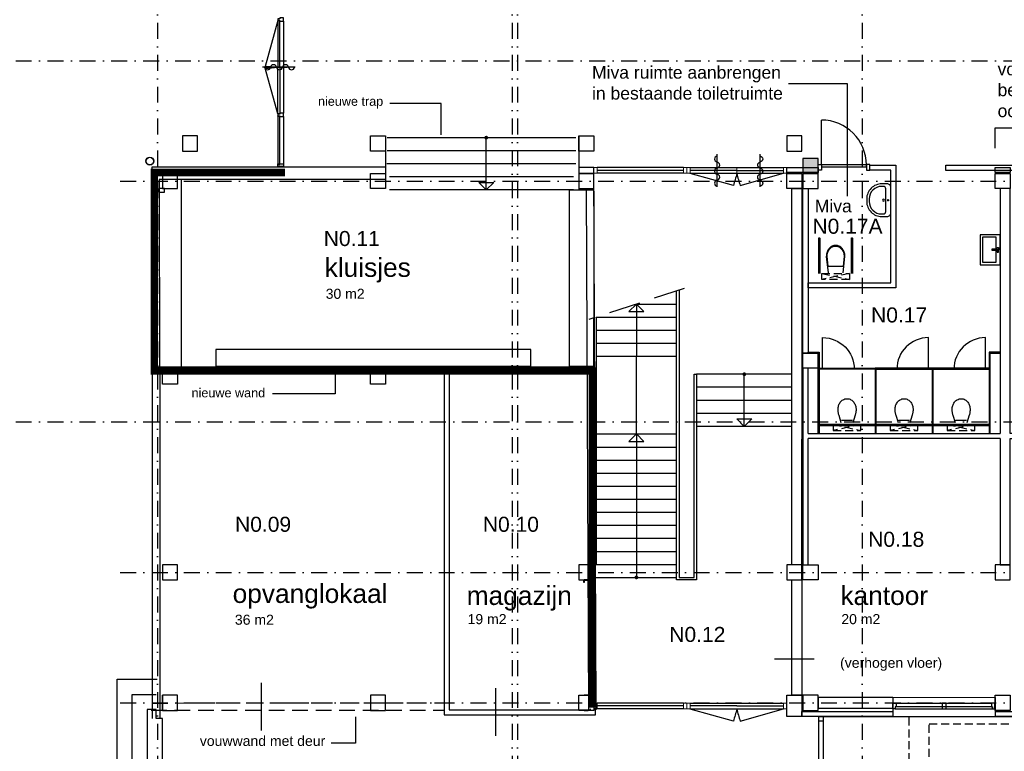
# Model space of a CAD drawing. Header units: millimetres. Extents: x 1137596 to 6076935, y -417599 to 265181.
# Tile 13 of 47: x 1176058 to 1195685, y -320038 to -305454. Entities that reach past the tile are written whole.
import ezdxf
from ezdxf.enums import TextEntityAlignment as Align

# ---------------------------------------------------------------- set-up
doc = ezdxf.new("R2010")
doc.units = ezdxf.units.MM
doc.header["$LTSCALE"] = 50
for name, pattern in [('DASHDOT2', [12.7, 6.35, -3.175, 0, -3.175]), ('DASHED', [18.75, 12.5, -6.25]), ('HIDDEN', [9.375, 6.25, -3.125]), ('HIDDEN2', [4.7625, 3.175, -1.5875])]:
    doc.linetypes.add(name, pattern=pattern)
doc.layers.get('0').update_dxf_attribs({"linetype": 'CONTINUOUS'})
for name, color, linetype in [('AL21----buitenwand', 7, 'CONTINUOUS'), ('AL22----_BINNENWAND', 3, 'CONTINUOUS'), ('AL24----_TRAPPEN', 1, 'CONTINUOUS'), ('AL28----_KONSTRUKTIES', 4, 'CONTINUOUS'), ('AL31---- buitenkozijnen', 1, 'CONTINUOUS'), ('AL31----_BUITENKOZIJN', 2, 'CONTINUOUS'), ('AL32----_BINNENKOZIJN', 7, 'CONTINUOUS'), ('AL32----_BINNENKOZIJN_1', 1, 'CONTINUOUS'), ('AL34----_BALUSTRADES', 1, 'CONTINUOUS'), ('Alg-Dun-Arc', 8, 'CONTINUOUS'), ('bib', 7, 'CONTINUOUS'), ('bib @ 100', 7, 'CONTINUOUS'), ('BiKoz-Draai-Az', 8, 'CONTINUOUS'), ('BiKoz-Hout-Drs', 2, 'CONTINUOUS'), ('BiWand-Bakst-Drs', 3, 'CONTINUOUS'), ('BiWand-Hout-Drs', 3, 'CONTINUOUS'), ('BuKoz-Alum-Drs', 2, 'CONTINUOUS'), ('BuKoz-Hout-Drs', 2, 'CONTINUOUS'), ('Sanitair-Alg-Az', 1, 'CONTINUOUS'), ('stalen kolom', 1, 'CONTINUOUS'), ('Stramien-Alg-Az', 9, 'DASHDOT2'), ('Txt18', 1, 'CONTINUOUS'), ('Txt25', 2, 'CONTINUOUS'), ('TXT25-Oppvl', 2, 'CONTINUOUS'), ('TXT35', 3, 'CONTINUOUS')]:
    doc.layers.add(name, color=color, linetype=linetype)
doc.styles.add('BOS3', font='arial.ttf')
doc.dimstyles.new('BOS3', dxfattribs={"dimtxt": 2.5, "dimasz": 1.25, "dimexe": 1.25, "dimexo": 0, "dimgap": 1.25, "dimtad": 1, "dimdec": 3, "dimdsep": 46, "dimtxsty": 'BOS3', "dimblk": 'SMALL', "dimblk1": 'SMALL', "dimblk2": 'SMALL', "dimsah": 1, "dimcen": 2.5, "dimclrd": 1, "dimclre": 1, "dimclrt": 2, "dimadec": 4, "dimazin": 2, "dimtfac": 0.4, "dimtdec": 0, "dimtix": 1, "dimtmove": 2, "dimatfit": 3, "dimfxl": 1.25, "dimfxlon": 1, "dimtvp": 1, "dimtolj": 1, "dimarcsym": 0})

# ---------------------------------------------------------------- blocks, each defined once
blk = doc.blocks.new('stramienen')
at = {"layer": 'Stramien-Alg-Az'}
for points in [[(731225.4193, -557711.0234), (731225.4193, -629125.5137)], [(738293.5755, -557711.0234), (738293.5755, -629125.5137)], [(738399.443, -557711.0234), (738399.443, -629125.5137)], [(745270.6695, -557711.0234), (745270.6695, -629125.5137)], [(703629.6064, -577517.1403), (776404.4348, -577517.1403)], [(730479.0455, -579918.0172), (776404.4348, -579918.0172)], [(703629.6064, -584717.1403), (776404.4348, -584717.1403)], [(730479.0455, -587717.0956), (776404.4348, -587717.0956)], [(730479.0455, -590317.098), (776404.4351, -590317.098)]]:
    blk.add_lwpolyline(points, dxfattribs=at)
blk = doc.blocks.new('P-K-39-001Y_P04624')
at = {"color": 0, "lineweight": 0}
blk.add_lwpolyline([(-67, 0), (-67, 114), (0, 114), (0, 0)], close=True, dxfattribs=at)
blk = doc.blocks.new('P-K-39-001S_P04624')
at = {"color": 0, "lineweight": 0}
blk.add_lwpolyline([(-67, 0), (-67, -114), (0, -114), (0, 0)], close=True, dxfattribs=at)
blk = doc.blocks.new('P-K-39-001X_P04624')
at = {"color": 0, "lineweight": 0}
blk.add_lwpolyline([(67, 0), (67, -114), (0, -114), (0, 0)], close=True, dxfattribs=at)
blk = doc.blocks.new('P-K-39-001_P04624')
at = {"color": 0, "lineweight": 0}
blk.add_lwpolyline([(67, 0), (67, 114), (0, 114), (0, 0)], close=True, dxfattribs=at)
blk = doc.blocks.new('h651-06-')
at = {"color": 0, "linetype": 'ByBlock'}
blk.add_line((-324, 0), (324, 0), dxfattribs=at)
for centre, start, end in [((-252, -10), 9.4623, 170.5377), ((-132, 10), 189.4623, 350.5377), ((-12, -10), 9.4623, 170.5377), ((108, 10), 189.4623, 350.5377), ((228, -10), 9.4623, 170.5377)]:
    blk.add_arc(centre, 60.8, start, end, dxfattribs=at)
blk = doc.blocks.new('*U108')
at = {"layer": 'BiKoz-Draai-Az'}
blk.add_line((23, 0), (23, 630), dxfattribs=at)
blk.add_arc((23, 0), 630, 90, 180, dxfattribs=at)
at = {"layer": 'Sanitair-Alg-Az'}
blk.add_lwpolyline([(-1021, 0), (95, 0), (95, 20), (-1021, 20)], close=True, dxfattribs=at)
blk = doc.blocks.new('*U235')
at = {"layer": 'Sanitair-Alg-Az', "linetype": 'HIDDEN2'}
for p, q in [((-275, -160), (275, -40)), ((275, -160), (-275, -40))]:
    blk.add_line(p, q, dxfattribs=at)
blk.add_lwpolyline([(275, -160), (275, -40), (-275, -40), (-275, -160)], close=True, dxfattribs=at)
at = {"layer": 'Sanitair-Alg-Az'}
for points in [[(114, -192), (160, -340), (163, -353), (167, -365), (170, -379), (173, -392), (175, -406), (176, -420), (178, -435), (179, -466), (178, -482), (176, -499), (173, -517), (168, -534), (161, -551), (154, -568), (145, -585), (134, -601), (122, -616), (109, -629), (94, -641), (78, -652), (61, -660), (42, -667), (0, -673), (-22, -672), (-42, -668), (-61, -662), (-78, -653), (-94, -643), (-109, -631), (-123, -617), (-134, -602), (-145, -586), (-154, -569), (-162, -552), (-169, -534), (-173, -517), (-177, -500), (-180, -466), (-179, -451), (-179, -436), (-177, -421), (-176, -407), (-173, -393), (-171, -380), (-168, -367), (-164, -354), (-160, -342), (-114, -194)], [(-110, -240), (110, -240)]]:
    blk.add_lwpolyline(points, dxfattribs=at)
blk = doc.blocks.new('wast')
at = {"layer": 'Sanitair-Alg-Az'}
for points in [[(-300, 0), (-300, -400), (300, -400), (300, 0)], [(-250, -77), (-250, -350), (250, -350), (250, -77)], [(0, -60), (-46.5, -60), (-46.5, -35), (0, -35)], [(-15, -64), (15, -64), (15, -157), (-15, -157)], [(0, -60), (46.5, -60), (46.5, -35), (0, -35)]]:
    blk.add_lwpolyline(points, close=True, dxfattribs=at)
blk = doc.blocks.new('kolom_1')
at = {"layer": 'stalen kolom'}
blk.add_lwpolyline([(0, 0), (300, 0), (300, 300), (0, 300)], close=True, dxfattribs=at)
blk = doc.blocks.new('tijdelijk')
at = {"layer": 'Alg-Dun-Arc', "transparency": 33554687}
h = blk.add_hatch(color=256, dxfattribs=at)
h.dxf.hatch_style = 1
h.paths.add_polyline_path([(320, -751), (620, -751), (620, -451), (320, -451)])
at = {"layer": 'AL22----_BINNENWAND'}
for points in [[(0, -730), (0, -630), (620, -630), (620, -730)], [(4450, -630), (4450, -730), (4150, -730), (4150, -630)], [(100, -8550), (100, -1050), (300, -1050), (300, -8550)], [(420, -1050), (420, -4330), (320, -4330), (320, -1050)], [(640, -5769), (1757, -5769), (1757, -5750), (640, -5750)], [(1777, -5769), (2893, -5769), (2893, -5750), (1777, -5750)], [(2913, -5769), (4030, -5769), (4030, -5750), (2913, -5750)], [(300, -11150), (100, -11150), (100, -8850), (300, -8850)]]:
    blk.add_lwpolyline(points, close=True, dxfattribs=at)
for points in [[(0, -730), (0, -750)], [(4250, -6030), (4250, -6030), (4250, -8550), (4450, -8550), (4450, -6030), (7675, -6030), (7675, -11195), (7775, -11195), (7775, -4530), (7775, -4430), (7775, -800), (7675, -800), (7675, -5930), (6675, -5930), (6575, -5930), (5563, -5930), (5463, -5930), (4450, -5930), (4450, -4730), (4450, -4630), (4450, -1050), (4250, -1050), (4250, -5930)], [(420, -4330), (420, -4310), (620, -4310), (640, -4310), (640, -5930), (620, -5930), (620, -4330), (420, -4330)], [(4250, -4330), (4250, -4310), (4050, -4310), (4030, -4310), (4030, -5930), (4050, -5930), (4050, -4330), (4250, -4330)], [(320, -4630), (320, -8550), (420, -8550), (420, -6030), (420, -6030)], [(320, -4689), (320, -4730)], [(420, -4630), (420, -4630)], [(420, -5930), (420, -4630)], [(420, -5930), (4250, -5930)], [(4250, -6030), (420, -6030)]]:
    blk.add_lwpolyline(points, dxfattribs=at)
at = {"layer": 'AL28----_KONSTRUKTIES'}
for points in [[(0, 0), (0, -300), (300, -300), (300, 0)], [(300, -750), (300, -1050), (0, -1050), (0, -750)], [(620, -1050), (620, -750), (320, -750), (320, -1050)], [(4450, -750), (4450, -1050), (4150, -1050), (4150, -750)], [(620, -4330), (620, -4630), (320, -4630), (320, -4330)], [(0, -8550), (0, -8850), (300, -8850), (300, -8550)], [(320, -8850), (320, -8550), (620, -8550), (620, -8850)], [(4150, -8550), (4150, -8850), (4450, -8850), (4450, -8550)]]:
    blk.add_lwpolyline(points, close=True, dxfattribs=at)
at = {"layer": 'BiWand-Bakst-Drs'}
for points in [[(1777, -5930), (1777, -4630), (1757, -4630), (1757, -5930)], [(2913, -5930), (2913, -4630), (2893, -4630), (2893, -5930)]]:
    blk.add_lwpolyline(points, close=True, dxfattribs=at)
at = {"layer": 'bib'}
for name, p in [('kolom_1', (320, -751)), ('*U108', (2798, -4650)), ('*U108', (3935, -4650))]:
    blk.add_blockref(name, p, dxfattribs=at)
for name, p, rotation in [('wast', (4250, -2268), 270), ('*U235', (1198, -5910), 180), ('*U235', (2335, -5910), 180), ('*U235', (3472, -5910), 180)]:
    blk.add_blockref(name, p, dxfattribs=dict(at, rotation=rotation))
at = {"layer": 'bib', "xscale": -1}
blk.add_blockref('*U108', (735, -4650), dxfattribs=at)
blk = doc.blocks.new('_Small')
at = {"color": 0, "linetype": 'ByBlock', "lineweight": -2}
blk.add_circle((0, 0), 0.25, dxfattribs=at)
blk = doc.blocks.new('*U167')
at = {"layer": 'BiKoz-Draai-Az'}
blk.add_line((67, 102), (67, 998), dxfattribs=at)
blk.add_arc((67, 102), 896, 0, 90, dxfattribs=at)
at = {"layer": 'BiKoz-Hout-Drs'}
for points in [[(0, 114), (67, 114), (67, 0), (0, 0)], [(67, 62), (963, 62), (963, 102), (67, 102)], [(1030, 114), (963, 114), (963, 0), (1030, 0)]]:
    blk.add_lwpolyline(points, close=True, dxfattribs=at)
blk = doc.blocks.new('wastafel1')
at = {"layer": 'Sanitair-Alg-Az'}
for p, q in [((-51, 18), (-51, -20)), ((-70, -1), (-32, -1))]:
    blk.add_line(p, q, dxfattribs=at)
for points in [[(-180, 325), (-75, 325, -0.414214), (0, 250), (0, -250, -0.414214), (-75, -325), (-180, -325, -0.414214), (-480, -25), (-480, 25, -0.414214)], [(-180, 275), (-150, 275, -0.414214), (-100, 225), (-100, -225, -0.414214), (-150, -275), (-180, -275, -0.414214), (-430, -25), (-430, 25, -0.414214)]]:
    blk.add_lwpolyline(points, format="xyb", close=True, dxfattribs=at)
blk.add_circle((-144, 0), 18.9, dxfattribs=at)
blk = doc.blocks.new('*U252')
at = {"layer": 'TXT25-Oppvl', "style": 'BOS3'}
blk.add_attdef('OPPERVLAKTE2', (0, -3), '', height=2, dxfattribs=at)
at = {"layer": 'TXT35', "style": 'BOS3'}
for tag, p, height in [('RUIMTENUMMER', (0, 4), 3), ('RUIMTENAAM', (0, 0), 2.5)]:
    blk.add_attdef(tag, p, '', height=height, dxfattribs=at)

msp = doc.modelspace()

# ---------------------------------------------------------------- linework, layer by layer
at = {"color": 3}
for p, q in [((1187550.9597, -319213.7754), (1187501.6884, -308401.5692)), ((1187400.9585, -319213.8684), (1187353.6008, -308821.5698)), ((1184517.1791, -312529.6949), (1184517.1791, -319311.2655)), ((1193462.3524, -318966.5663), (1193462.3524, -319341.577)), ((1195501.6987, -318966.5663), (1195501.6987, -319341.577)), ((1184517.1791, -319311.2655), (1187536.0704, -319311.2655)), ((1187536.0704, -319311.2655), (1187536.0704, -319176.9466))]:
    msp.add_line(p, q, dxfattribs=at)
at = {"color": 1}
for p, q in [((1178698.8916, -312521.1405), (1178698.8916, -319382.4209)), ((1178848.8916, -312521.1405), (1178848.8916, -319382.4209)), ((1191102.4981, -318194.3204), (1191897.0411, -318194.3204)), ((1180870.1373, -318669.4179), (1180870.1373, -319623.103)), ((1185542.6557, -318776.7408), (1185542.6557, -319730.4259))]:
    msp.add_line(p, q, dxfattribs=at)
at = {"color": 1, "linetype": 'HIDDEN'}
for p, q in [((1178698.8916, -319075.1434), (1184517.1791, -319071.4264)), ((1187536.0704, -319069.6659), (1187551.7032, -319069.6563)), ((1178677.2097, -319219.2756), (1184517.1791, -319215.5452))]:
    msp.add_line(p, q, dxfattribs=at)
at = {"color": 3, "lineweight": 0}
msp.add_line((1193462.3524, -319341.577), (1193462.3524, -318966.5663), dxfattribs=at)
at = {"color": 1, "lineweight": 0}
for p, q in [((1193462.3524, -318966.5663), (1195496.5168, -318966.5663)), ((1193462.3524, -319341.5938), (1195496.5168, -319341.6042))]:
    msp.add_line(p, q, dxfattribs=at)
at = {"color": 1, "const_width": 150}
msp.add_lwpolyline([(1181346.9122, -308500.5558), (1178743.2402, -308500.5558), (1178743.2402, -312456.4545), (1187472.7838, -312456.4545), (1187472.7838, -319167.3884)], dxfattribs=at)
at = {"color": 1}
for points in [[(1183351.6898, -308393.659), (1178689.8039, -308393.661), (1178692.1248, -312521.24)], [(1183351.6899, -308636.0213), (1178839.8944, -308636.0231), (1178842.1247, -312521.1495)], [(1179273.7536, -308636.023), (1179273.7537, -312379.4189)], [(1187503.8304, -308870.5833), (1187503.8304, -312365.8322), (1187016.7481, -312365.8322), (1187016.7481, -308845.7579), (1187503.7068, -308843.534)]]:
    msp.add_lwpolyline(points, dxfattribs=at)
at = {"color": 3}
msp.add_lwpolyline([(1187501.6884, -308401.5692), (1187201.6903, -308401.5692), (1187201.6903, -308521.5702), (1187501.6884, -308521.5702)], close=True, dxfattribs=at)
at = {"lineweight": 0}
msp.add_lwpolyline([(1190356.1884, -308515.5692), (1190356.1884, -308401.5692), (1190353.1884, -308401.5692), (1190353.1884, -308515.5692)], close=True, dxfattribs=at)
msp.add_lwpolyline([(1190356.1884, -308515.5692), (1190356.1884, -308401.5692), (1190353.1884, -308401.5692), (1190353.1884, -308515.5692)], close=True, dxfattribs=at)
at = {"color": 1}
msp.add_lwpolyline([(1179966.741, -312357.1097), (1186248.8242, -312357.1097), (1186248.8242, -312024.8048), (1179966.741, -312024.8048)], close=True, dxfattribs=at)
at = {"color": 3}
for points in [[(1178698.8012, -312371.1405), (1187501.6937, -312365.8335)], [(1178698.8916, -312521.1405), (1187501.7841, -312515.8335)], [(1184517.1791, -312529.6949), (1184517.1791, -319311.2655), (1187501.6992, -319311.2655), (1187536.0704, -319311.2655), (1187536.0704, -319188.8279)], [(1184617.1791, -312529.6949), (1184617.1791, -319211.2655), (1187436.0704, -319211.2655), (1187436.0704, -319188.8279)]]:
    msp.add_lwpolyline(points, dxfattribs=at)
at = {"layer": 'AL21----buitenwand', "linetype": 'Continuous', "lineweight": 25}
for points in [[(1178901.6836, -319221.5731), (1178901.6836, -318921.5731)], [(1178901.6992, -319221.576), (1178901.6992, -318921.577)], [(1178901.6855, -319221.5751), (1178901.6855, -319105.2879)]]:
    msp.add_lwpolyline(points, dxfattribs=at)
at = {"layer": 'AL22----_BINNENWAND'}
for points in [[(1194521.6908, -308457.5713), (1194521.6907, -308351.5662), (1197692.6904, -308351.5636), (1197692.6904, -308457.5687), (1194521.6908, -308457.5713)], [(1191651.6994, -318921.5653), (1191651.6994, -319341.577), (1191351.685, -319341.577), (1191351.685, -318921.5653)]]:
    msp.add_lwpolyline(points, close=True, dxfattribs=at)
for points in [[(1193462.3524, -318966.5663), (1191971.6994, -318966.5663), (1191971.6994, -319176.577), (1193462.3524, -319176.577)], [(1193462.3524, -319341.577), (1191651.6994, -319341.577), (1191651.6994, -319241.577), (1193462.3524, -319241.577)], [(1195501.6987, -319241.577), (1199939.136, -319241.577), (1199939.136, -319341.577), (1195501.6987, -319341.577)]]:
    msp.add_lwpolyline(points, dxfattribs=at)
at = {"layer": 'AL24----_TRAPPEN'}
for p, q in [((1183351.6889, -307771.5732), (1183351.6889, -308821.5735)), ((1187201.6894, -307771.5694), (1187201.6894, -308845.7579)), ((1191651.6975, -316321.5668), (1191651.6975, -313816.1272)), ((1178001.7002, -318602.4219), (1178797.7215, -318602.7263))]:
    msp.add_line(p, q, dxfattribs=at)
at = {"layer": 'AL24----_TRAPPEN', "linetype": 'HIDDEN2'}
for points in [[(1194185.6821, -344671.5746), (1194185.8118, -319491.5975), (1194185.8118, -319491.5975), (1221121.7245, -319491.5975), (1221121.7245, -319491.5975), (1221121.7245, -293422.5202), (1221121.7245, -292522.5202), (1178973.6263, -292522.5202)], [(1193785.8118, -341666.5775), (1193785.8118, -341666.5775), (1193785.8126, -319341.5954)]]:
    msp.add_lwpolyline(points, dxfattribs=at)
at = {"layer": 'AL24----_TRAPPEN'}
for points in [[(1187141.4561, -307805.7586), (1183383.199, -307805.7586)], [(1185358.0239, -308845.7579), (1185358.0239, -307805.7586)], [(1187141.4561, -308065.7591), (1183383.199, -308065.7591)], [(1187146.4542, -308325.7593), (1183378.1942, -308325.7593)], [(1187096.4552, -308585.7596), (1183428.1981, -308585.7596)], [(1187096.4552, -308845.7579), (1183428.1981, -308845.7579)], [(1188351.6927, -311121.569), (1188351.6937, -312161.5682)], [(1188351.6927, -311121.569), (1189151.6922, -311121.569)], [(1187551.6933, -311381.5692), (1189151.6922, -311381.5675)], [(1187551.6933, -311641.5697), (1189151.6922, -311641.5677)], [(1187551.6933, -311901.5699), (1189151.6941, -311901.568)], [(1187551.6933, -312161.5702), (1189151.6941, -312161.5682)], [(1188351.6946, -313711.5687), (1188351.6937, -312161.5682)], [(1191451.6967, -312521.5675), (1189551.693, -312521.5675)], [(1190501.695, -313561.5668), (1190501.695, -312521.5675)], [(1191451.6967, -312781.568), (1189551.6932, -312781.568)], [(1191451.6967, -313041.5682), (1189551.6934, -313041.5682)], [(1191451.6967, -313301.5685), (1189551.6936, -313301.5685)], [(1191451.6967, -313561.5668), (1189551.6939, -313561.5668)], [(1187551.6951, -313711.5702), (1189151.6941, -313711.5687)], [(1188351.6946, -313711.5687), (1188351.6974, -316571.5692)], [(1187551.6951, -313971.5687), (1189151.6941, -313971.5687)], [(1187551.6951, -314231.5692), (1189151.696, -314231.5692)], [(1187551.6951, -314491.5692), (1189151.696, -314491.5672)], [(1187551.6961, -314751.5697), (1189151.696, -314751.5677)], [(1187551.6961, -315011.5697), (1189151.696, -315011.5677)], [(1187551.6961, -315271.5702), (1189151.696, -315271.5682)], [(1187551.6961, -315531.5702), (1189151.696, -315531.5682)], [(1187551.697, -315791.5707), (1189151.696, -315791.5687)], [(1187551.697, -316051.5692), (1189151.696, -316051.5692)], [(1187551.697, -316311.5692), (1189151.6978, -316311.5672)], [(1187551.697, -316571.5692), (1189151.6978, -316571.5672)], [(1178001.7044, -329321.577), (1178001.7002, -318602.4219)], [(1178301.7038, -329321.5768), (1178301.7002, -318902.4219), (1178781.6972, -318902.4199)], [(1178901.6836, -319382.4209), (1178781.6995, -319382.4209), (1178781.6845, -319202.4179), (1178601.6875, -319202.4179), (1178601.6875, -329321.5766)], [(1178901.6844, -330269.1029), (1178901.6972, -319382.4209)], [(1192081.6867, -321391.3795), (1192081.6867, -319341.577), (1220950.9973, -319341.577), (1220950.9973, -323572.5764), (1192081.6867, -323572.5764), (1192081.6867, -323327.5677)]]:
    msp.add_lwpolyline(points, dxfattribs=at)
at = {"layer": 'AL24----_TRAPPEN', "const_width": 37.5}
for points in [[(1185339.2739, -307805.7586, 1), (1185376.7739, -307805.7586, 1)], [(1190501.695, -312540.3175, 1), (1190501.695, -312502.8175, 1)], [(1188351.6974, -316552.8182, 1), (1188351.6974, -316590.3182, 1)]]:
    msp.add_lwpolyline(points, format="xyb", close=True, dxfattribs=at)
at = {"layer": 'AL24----_TRAPPEN'}
for points in [[(1185358.0239, -308845.7579), (1185208.0239, -308695.7579), (1185508.0239, -308695.7579)], [(1188351.6937, -311121.5697), (1188201.694, -311271.57), (1188501.694, -311271.5694)], [(1190501.695, -313561.5668), (1190351.695, -313411.5668), (1190651.695, -313411.5668)], [(1188351.6937, -313711.5694), (1188201.694, -313861.5697), (1188501.694, -313861.5692)]]:
    msp.add_lwpolyline(points, close=True, dxfattribs=at)
at = {"layer": 'AL24----_TRAPPEN', "linetype": 'DASHED'}
msp.add_lwpolyline([(1189301.692, -310811.5682), (1187401.6925, -311431.5699)], dxfattribs=at)
at = {"layer": 'AL28----_KONSTRUKTIES'}
for points in [[(1179301.6816, -307771.5733), (1179301.6816, -308071.5746), (1179601.6894, -308071.5746), (1179601.6894, -307771.5733)], [(1183351.6889, -307771.5732), (1183351.6889, -308071.5727), (1183051.6904, -308071.5727), (1183051.6904, -307771.5732)], [(1187501.6889, -307771.5694), (1187501.6889, -308071.569), (1187201.6894, -308071.569), (1187201.6894, -307771.5694)], [(1187501.6889, -307771.5694), (1187501.6889, -308071.569), (1187201.6894, -308071.569), (1187201.6894, -307771.5694)], [(1191351.6867, -307771.5676), (1191351.6867, -308071.5671), (1191651.6882, -308071.5671), (1191651.6882, -307771.5676)], [(1179201.6904, -308821.5754), (1179201.6904, -308521.5759), (1178901.6904, -308521.5759), (1178901.6904, -308821.5754)], [(1183351.6899, -308521.5721), (1183351.6899, -308821.5735), (1183051.6904, -308821.5735), (1183051.6904, -308521.5721)], [(1187501.6899, -308821.5698), (1187501.6899, -308521.5702), (1187201.6903, -308521.5702), (1187201.6903, -308821.5698)], [(1179201.6972, -312421.576), (1179201.6972, -312721.5736), (1178901.6836, -312721.5736), (1178901.6836, -312421.576)], [(1183351.6938, -312421.5721), (1183351.6938, -312721.5716), (1183051.6938, -312721.5716), (1183051.6938, -312421.5721)], [(1178901.6972, -316321.576), (1178901.6972, -316621.576), (1179201.6972, -316621.576), (1179201.6972, -316321.576)], [(1187201.6975, -316321.5706), (1187201.6975, -316621.5702), (1187501.6973, -316621.5702), (1187501.6973, -316321.5706)], [(1178901.6836, -318921.5731), (1178901.6836, -319221.5731), (1179201.6826, -319221.5731), (1179201.6826, -318921.5731)], [(1183051.6987, -318921.5731), (1183051.6987, -319221.577), (1183351.6855, -319221.577), (1183351.6855, -318921.5731)], [(1187501.6992, -318921.5692), (1187501.6992, -319221.5692), (1187201.6988, -319221.5692), (1187201.6988, -318921.5692)], [(1187391.6988, -318917.5692), (1187391.6988, -318921.5692), (1187311.6992, -318921.5692), (1187311.6992, -318917.5692)], [(1191671.698, -318921.5653), (1191671.698, -319221.5653), (1191971.6848, -319221.5653), (1191971.6848, -318921.5653)], [(1195801.6982, -318921.5614), (1195801.6982, -319221.5653), (1195501.6987, -319221.5653), (1195501.6987, -318921.5614)], [(1187391.6988, -319221.5692), (1187391.6988, -319225.577), (1187311.6845, -319225.577), (1187311.6845, -319221.5692)]]:
    msp.add_lwpolyline(points, close=True, dxfattribs=at)
msp.add_lwpolyline([(1187301.6309, -316625.5702), (1187401.6311, -316625.5702), (1187401.6301, -316675.5697), (1187398.5957, -316675.5697), (1187397.0733, -316675.3319), (1187395.7017, -316674.6468), (1187394.5978, -316673.5716), (1187393.8759, -316672.2191), (1187393.5979, -316670.7069), (1187392.6897, -316637.4066), (1187392.4509, -316635.8871), (1187391.8321, -316634.4759), (1187390.8742, -316633.2684), (1187389.6487, -316632.35), (1187388.2208, -316631.7684), (1187386.6919, -316631.5697), (1187316.57, -316631.5687), (1187315.0401, -316631.7665), (1187313.6207, -316632.3431), (1187312.3867, -316633.2674), (1187311.428, -316634.474), (1187310.8092, -316635.8861), (1187310.5713, -316637.4056), (1187309.6632, -316670.7049), (1187309.3851, -316672.2181), (1187308.6632, -316673.5712), (1187307.5593, -316674.6459), (1187306.1877, -316675.3309), (1187304.6653, -316675.5687), (1187301.6309, -316675.5687), (1187301.6309, -316625.5692)], dxfattribs=at)
for radius in [79.5, 75.5]:
    msp.add_circle((1178652.1836, -308272.0732), radius, dxfattribs=at)
at = {"layer": 'AL31---- buitenkozijnen', "linetype": 'Continuous', "lineweight": 35}
for points in [[(1187311.6973, -316621.5702), (1187311.6973, -316625.5702)], [(1187391.6969, -316621.5702), (1187311.6973, -316621.5702)], [(1187311.6973, -316625.5702), (1187391.6969, -316625.5702)], [(1187314.1026, -316625.5682), (1187318.1014, -316621.5702)], [(1187342.3864, -316625.5702), (1187346.3852, -316621.5702)], [(1187370.6702, -316625.5702), (1187374.669, -316621.5702)], [(1187391.6969, -316625.5702), (1187391.6969, -316621.5702)]]:
    msp.add_lwpolyline(points, dxfattribs=at)
at = {"layer": 'AL31----_BUITENKOZIJN'}
for points in [[(1193462.3446, -319191.1357), (1193462.3524, -319077.1347), (1193529.3478, -319077.1347), (1193529.3478, -319151.1357), (1193512.3456, -319151.1357), (1193512.345, -319191.1357), (1193462.3524, -319191.1357)], [(1193529.3564, -319077.1337), (1195436.9367, -319077.1337)], [(1195496.5246, -319191.1357), (1195496.5168, -319077.1347), (1195429.5214, -319077.1347), (1195429.5214, -319151.1357), (1195446.5236, -319151.1357), (1195446.5242, -319191.1357), (1195496.5168, -319191.1357)]]:
    msp.add_lwpolyline(points, dxfattribs=at)
for points in [[(1194528.0919, -319077.1337), (1194448.0916, -319077.1337), (1194448.0916, -319191.1364), (1194528.0919, -319191.1364)], [(1193512.3534, -319151.1357), (1193512.3534, -319191.1337), (1195446.5236, -319191.139), (1195446.5236, -319151.1379)]]:
    msp.add_lwpolyline(points, close=True, dxfattribs=at)
at = {"layer": 'AL32----_BINNENKOZIJN'}
for points in [[(1181315.6543, -305484.566), (1181315.6543, -305417.566), (1181244.6552, -305417.566), (1181244.6552, -305434.565), (1181201.6552, -305434.5816), (1181201.6552, -305467.567), (1181244.6552, -305467.567), (1181244.6552, -305484.566), (1181315.6543, -305484.566)], [(1181315.6552, -305484.5653), (1181315.6552, -307318.5611)], [(1181315.6552, -307318.5611), (1181244.6552, -307318.5611), (1181244.6552, -307335.5602), (1181201.6552, -307335.5602), (1181201.6552, -307368.5592), (1181244.6552, -307368.5592), (1181244.6552, -307385.5602), (1181315.6552, -307385.5602), (1181315.6552, -307318.5611)], [(1181201.654, -307395.3737), (1181201.654, -308325.4885)], [(1181243.0285, -308341.5744), (1181243.0285, -307373.6046)], [(1181315.6527, -307385.5754), (1181315.654, -308325.4885)], [(1181244.6555, -308324.5753), (1181315.654, -308324.5753), (1181315.654, -308381.5754), (1181215.6547, -308381.5754), (1181215.6547, -308391.5748), (1181201.6538, -308391.5748), (1181201.6538, -308341.5742), (1181244.6528, -308341.5742), (1181244.6555, -308324.5753)], [(1189290.6884, -308401.5692), (1187568.6884, -308401.5692)], [(1189290.6884, -308401.5692), (1187568.6884, -308401.5692)], [(1189290.6884, -308458.5692), (1187568.6884, -308458.5692)], [(1189290.6884, -308458.5692), (1187568.6884, -308458.5692)], [(1189290.6884, -308515.5692), (1187568.6884, -308515.5692)], [(1189290.6884, -308515.5692), (1187568.6884, -308515.5692)], [(1189424.6884, -308401.5692), (1190353.1884, -308401.5692)], [(1189424.6884, -308401.5692), (1190353.1884, -308401.5692)], [(1190353.1884, -308458.5692), (1189424.6884, -308458.5692)], [(1190353.1884, -308458.5692), (1189424.6884, -308458.5692)], [(1189424.6884, -308515.5692), (1190353.1884, -308515.5692)], [(1189424.6884, -308515.5692), (1190353.1884, -308515.5692)], [(1190356.1884, -308401.5692), (1191284.6884, -308401.5692)], [(1190356.1884, -308401.5692), (1191284.6884, -308401.5692)], [(1190356.1884, -308458.5692), (1191284.6884, -308458.5692)], [(1190356.1884, -308458.5692), (1191284.6884, -308458.5692)], [(1190356.1884, -308515.5692), (1191284.6884, -308515.5692)], [(1190356.1884, -308515.5692), (1191284.6884, -308515.5692)], [(1189290.6884, -319074.8279), (1187568.6884, -319074.8279)], [(1189290.6884, -319074.8279), (1187568.6884, -319074.8279)], [(1189424.6884, -319074.8279), (1190353.1884, -319074.8279)], [(1189424.6884, -319074.8279), (1190353.1884, -319074.8279)], [(1190356.1884, -319074.8279), (1191284.6884, -319074.8279)], [(1190356.1884, -319074.8279), (1191284.6884, -319074.8279)], [(1189290.6884, -319131.8279), (1187568.6884, -319131.8279)], [(1189290.6884, -319131.8279), (1187568.6884, -319131.8279)], [(1189290.6884, -319188.8279), (1187568.6884, -319188.8279)], [(1189290.6884, -319188.8279), (1187568.6884, -319188.8279)], [(1190353.1884, -319131.8279), (1189424.6884, -319131.8279)], [(1190353.1884, -319131.8279), (1189424.6884, -319131.8279)], [(1189424.6884, -319188.8279), (1190353.1884, -319188.8279)], [(1189424.6884, -319188.8279), (1190353.1884, -319188.8279)], [(1190356.1884, -319131.8279), (1191284.6884, -319131.8279)], [(1190356.1884, -319131.8279), (1191284.6884, -319131.8279)], [(1190356.1884, -319188.8279), (1191284.6884, -319188.8279)], [(1190356.1884, -319188.8279), (1191284.6884, -319188.8279)]]:
    msp.add_lwpolyline(points, dxfattribs=at)
for points in [[(1181204.6311, -306401.518), (1181244.656, -306401.606), (1181244.6567, -305472.566), (1181204.7129, -305472.566)], [(1181204.6297, -306401.5811), (1181244.6546, -306401.6691), (1181244.6552, -307330.5602), (1181204.6533, -307330.5602)], [(1181201.6552, -307368.5592), (1181241.5297, -307368.5592), (1181241.5297, -307385.5602), (1181201.6552, -307385.5602)], [(1181201.654, -308324.5754), (1181241.5285, -308324.5754), (1181241.5285, -308341.5742), (1181201.654, -308341.5742)], [(1178831.6787, -308821.5737), (1178831.6787, -308888.5768), (1178945.6875, -308888.5768), (1178945.6875, -308821.5737)]]:
    msp.add_lwpolyline(points, close=True, dxfattribs=at)
at = {"layer": 'AL32----_BINNENKOZIJN_1'}
for points in [[(1181204.6533, -305472.9529), (1180948.7143, -306385.5582, -0.0306357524), (1181203.1372, -306401.1617, -0.0306357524)], [(1181204.6533, -307330.1655), (1180948.7143, -306417.5602, 0.0306357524), (1181203.1372, -306401.9566, 0.0306357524)], [(1190352.4789, -308521.2351, -0.0235017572), (1190283.9038, -308760.6254), (1189424.6884, -308521.2355)], [(1190352.4789, -308521.2351, -0.0235017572), (1190283.9038, -308760.6254), (1189424.6884, -308521.2355)], [(1190352.6059, -308521.2355, 0.0235017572), (1190419.6601, -308761.0563), (1191284.6884, -308515.5692)], [(1190352.6059, -308521.2355, 0.0235017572), (1190419.6601, -308761.0563), (1191284.6884, -308515.5692)], [(1190352.4789, -319194.4939, -0.0235017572), (1190283.9038, -319433.8842), (1189424.6884, -319194.4943)], [(1190352.4789, -319194.4939, -0.0235017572), (1190283.9038, -319433.8842), (1189424.6884, -319194.4943)], [(1190352.6059, -319194.4943, 0.0235017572), (1190419.6601, -319434.315), (1191284.6884, -319188.8279)], [(1190352.6059, -319194.4943, 0.0235017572), (1190419.6601, -319434.315), (1191284.6884, -319188.8279)]]:
    msp.add_lwpolyline(points, format="xyb", dxfattribs=at)
msp.add_lwpolyline([(1180987.6547, -306401.5592), (1181387.6547, -306401.5592)], dxfattribs=at)
at = {"layer": 'AL34----_BALUSTRADES'}
for points in [[(1189201.6928, -310844.1996), (1189201.6965, -316571.5672), (1189501.698, -316571.5672), (1189501.6942, -312521.5677), (1189551.693, -312521.5677), (1189551.6966, -316621.5682), (1189151.6978, -316621.5682), (1189151.6922, -310861.5687)], [(1187551.6933, -311381.5692), (1187551.6967, -316321.5706), (1187501.6973, -316321.5707), (1187501.6927, -311398.9382)]]:
    msp.add_lwpolyline(points, dxfattribs=at)
at = {"layer": 'BiWand-Hout-Drs'}
msp.add_lwpolyline([(1191771.6908, -310701.5667), (1193421.6908, -310701.5667), (1193421.6908, -308451.5667), (1193001.6901, -308451.5667), (1193001.6901, -308351.5667), (1193521.6908, -308351.5667), (1193521.6908, -310801.5667), (1191771.6908, -310801.5678), (1191771.6908, -310701.5667)], dxfattribs=at)
at = {"layer": 'BuKoz-Alum-Drs', "color": 2}
msp.add_lwpolyline([(1191981.6867, -319431.3795), (1192081.6867, -319431.3795), (1192081.6867, -319351.3795), (1191981.6867, -319351.3795)], close=True, dxfattribs=at)
at = {"layer": 'BuKoz-Alum-Drs'}
msp.add_lwpolyline([(1191981.6867, -321391.3795), (1192081.6867, -321391.3795), (1192081.6867, -319351.3795), (1191981.6867, -319351.3795)], close=True, dxfattribs=at)
at = {"layer": 'Sanitair-Alg-Az', "linetype": 'HIDDEN2'}
for p, q in [((1192046.6908, -310511.5667), (1192596.6908, -310631.5667)), ((1192596.6908, -310511.5667), (1192046.6908, -310631.5667))]:
    msp.add_line(p, q, dxfattribs=at)
at = {"layer": 'Sanitair-Alg-Az'}
for points in [[(1191986.6908, -310511.5667), (1191986.6908, -309811.5667, -1), (1192006.6908, -309811.5667), (1192006.6908, -310511.5667)], [(1192636.6908, -310511.5667), (1192636.6908, -309811.5667, -1), (1192656.6908, -309811.5667), (1192656.6908, -310511.5667)], [(1192471.6908, -310501.5667), (1192506.6908, -310171.5667, 0.0839901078), (1192492.1701, -310085.7336, 0.0912567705), (1192452.5055, -310016.0032, 0.1038486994), (1192390.822, -309967.6692, 0.1149251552), (1192321.6908, -309951.5667, 0.1149251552), (1192252.5596, -309967.6692, 0.1038486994), (1192190.876, -310016.0032, 0.0912567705), (1192151.2115, -310085.7336, 0.0839901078), (1192136.6908, -310171.5667), (1192171.6908, -310501.5667)]]:
    msp.add_lwpolyline(points, format="xyb", dxfattribs=at)
msp.add_lwpolyline([(1192151.6071, -310169.9847, -0.0812470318), (1192165.3768, -310090.6676, -0.0912567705), (1192202.3565, -310025.6572, -0.1038486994), (1192259.1878, -309981.1253, -0.1149251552), (1192321.6908, -309966.5667, -0.1149251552), (1192384.1938, -309981.1253, -0.1038486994), (1192441.0251, -310025.6572, -0.0912567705), (1192478.0048, -310090.6676, -0.0812470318), (1192491.7744, -310169.9847), (1192470.3945, -310371.5667), (1192172.987, -310371.5667)], format="xyb", close=True, dxfattribs=at)
at = {"layer": 'Sanitair-Alg-Az', "linetype": 'HIDDEN2'}
msp.add_lwpolyline([(1192596.6908, -310511.5667), (1192596.6908, -310631.5667), (1192046.6908, -310631.5667), (1192046.6908, -310511.5667)], close=True, dxfattribs=at)
at = {"layer": 'Txt25'}
msp.add_lwpolyline([(1195501.6762, -308017.5345), (1195501.6762, -307607.4851), (1199951.6859, -307607.4851), (1199951.6859, -308014.3702)], dxfattribs=at)

# ---------------------------------------------------------------- block references
msp.add_blockref('stramienen', (447580.4278, 271245.5598))
at = {"xscale": -1, "rotation": 180}
msp.add_blockref('wastafel1', (1193421.6908, -309051.5667), dxfattribs=at)
at = {"layer": 'AL32----_BINNENKOZIJN'}
for p, rotation in [((1181223.3668, -306401.5592), 180), ((1189960.148, -308458.5692), 90), ((1189960.148, -308458.5692), 90)]:
    msp.add_blockref('h651-06-', p, dxfattribs=dict(at, rotation=rotation))
at = {"layer": 'AL32----_BINNENKOZIJN', "xscale": -1, "rotation": 270}
msp.add_blockref('h651-06-', (1190820.4384, -308458.5692), dxfattribs=at)
msp.add_blockref('h651-06-', (1190820.4384, -308458.5692), dxfattribs=at)
at = {"layer": 'AL32----_BINNENKOZIJN'}
for name, p in [('P-K-39-001X_P04624', (1187501.6884, -308401.5692)), ('P-K-39-001S_P04624', (1189357.6884, -308401.5692)), ('P-K-39-001S_P04624', (1189357.6884, -308401.5692)), ('P-K-39-001_P04624', (1189357.6884, -308515.5692)), ('P-K-39-001_P04624', (1189357.6884, -308515.5692)), ('P-K-39-001Y_P04624', (1191351.6884, -308515.5692)), ('P-K-39-001X_P04624', (1187501.6884, -319074.8279)), ('P-K-39-001S_P04624', (1189357.6884, -319074.8279)), ('P-K-39-001S_P04624', (1189357.6884, -319074.8279)), ('P-K-39-001_P04624', (1189357.6884, -319188.8279)), ('P-K-39-001_P04624', (1189357.6884, -319188.8279)), ('P-K-39-001Y_P04624', (1191351.6884, -319188.8279))]:
    msp.add_blockref(name, p, dxfattribs=at)
at = {"layer": 'bib'}
msp.add_blockref('*U167', (1191971.6901, -308451.5672), dxfattribs=at)
at = {"layer": 'bib @ 100'}
ref = msp.add_blockref('*U252', (1191860.3986, -310120.6855), dxfattribs=dict(at, xscale=100, yscale=100, zscale=100))
ref.add_attrib('RUIMTENUMMER', 'N0.17A', (1191860.3986, -309720.6855), dxfattribs={"layer": 'TXT35', "height": 300, "style": 'BOS3'})
ref = msp.add_blockref('*U252', (1182118.9256, -310365.7027), dxfattribs=dict(at, xscale=100, yscale=100, zscale=100))
ref.add_attrib('RUIMTENUMMER', 'N0.11', (1182118.9256, -309965.7027), dxfattribs={"layer": 'TXT35', "height": 300, "style": 'BOS3'})
ref = msp.add_blockref('*U252', (1193028.8781, -311889.5269), dxfattribs=dict(at, xscale=100, yscale=100, zscale=100))
ref.add_attrib('RUIMTENUMMER', 'N0.17', (1193028.8781, -311489.5269), dxfattribs={"layer": 'TXT35', "height": 300, "style": 'BOS3'})
ref = msp.add_blockref('*U252', (1180350.5742, -316062.1485), dxfattribs=dict(at, xscale=100, yscale=100, zscale=100))
ref.add_attrib('RUIMTENUMMER', 'N0.09', (1180350.5742, -315662.1485), dxfattribs={"layer": 'TXT35', "height": 300, "style": 'BOS3'})
ref = msp.add_blockref('*U252', (1185290.0425, -316062.1485), dxfattribs=dict(at, xscale=100, yscale=100, zscale=100))
ref.add_attrib('RUIMTENUMMER', 'N0.10', (1185290.0425, -315662.1485), dxfattribs={"layer": 'TXT35', "height": 300, "style": 'BOS3'})
ref = msp.add_blockref('*U252', (1192970.7215, -316360.9639), dxfattribs=dict(at, xscale=100, yscale=100, zscale=100))
ref.add_attrib('RUIMTENUMMER', 'N0.18', (1192970.7215, -315960.9639), dxfattribs={"layer": 'TXT35', "height": 300, "style": 'BOS3'})
ref = msp.add_blockref('*U252', (1189006.8255, -318257.5965), dxfattribs=dict(at, xscale=100, yscale=100, zscale=100))
ref.add_attrib('RUIMTENUMMER', 'N0.12', (1189006.8255, -317857.5965), dxfattribs={"layer": 'TXT35', "height": 300, "style": 'BOS3'})
at = {"layer": 'BiWand-Bakst-Drs'}
msp.add_blockref('tijdelijk', (1191351.6867, -307771.5676), dxfattribs=at)

# ---------------------------------------------------------------- texts
at = {"style": 'BOS3'}
for s, p in [('kluisjes', (1182136.7074, -310579.7005)), ('opvanglokaal', (1180302.5122, -317080.1829)), ('magazijn', (1184968.5141, -317120.3871)), ('kantoor', (1192418.1738, -317120.3871))]:
    msp.add_text(s, height=375, dxfattribs=at).set_placement(p)
at = {"color": 1, "style": 'BOS3'}
for s, p in [('30 m2', (1182545.8125, -311017.4224)), ('36 m2', (1180736.5107, -317514.5393)), ('19 m2', (1185374.5324, -317502.633)), ('20 m2', (1192824.1921, -317502.633)), ('(verhogen vloer)', (1193428.0673, -318372.9115)), ('vouwwand met deur', (1180898.7408, -319930.136))]:
    msp.add_text(s, height=200, dxfattribs=at).set_placement(p, align=Align.CENTER)
at = {"layer": 'Txt18', "char_height": 180, "attachment_point": 1, "style": 'BOS3'}
for s, insert in [('nieuwe trap', (1182004.1918, -306989.6381)), ('nieuwe wand', (1179483.4338, -312801.6383))]:
    msp.add_mtext_dynamic_manual_height_columns(s, width=2499.311283, gutter_width=900, heights=[0], dxfattribs=dict(at, insert=insert))
at = {"layer": 'Txt25', "char_height": 250, "attachment_point": 1, "style": 'BOS3'}
for s, width, insert in [('Miva ruimte aanbrengen in bestaande toiletruimte ', 3966.045316, (1187466.5337, -306378.6803)), ('voorzetwand plaatsen voor bestaande wand/kozijn(zie ook blad VO-004-02) ', 4434.480259, (1195550.8751, -306312.0071)), ('Miva', 1128.022806, (1191907.0408, -309043.7814))]:
    msp.add_mtext_dynamic_manual_height_columns(s, width=width, gutter_width=1250, heights=[0], dxfattribs=dict(at, insert=insert))

# ---------------------------------------------------------------- leaders
at = {"layer": 'BuKoz-Hout-Drs'}
for points in [[(1184457.931, -307746.0847), (1184457.931, -307122.9656), (1183438.1801, -307122.9656)], [(1182349.3804, -312518.9397), (1182349.3804, -312910.0286), (1181097.12, -312910.0286)]]:
    msp.add_leader(points, dimstyle='BOS3', override={"dimscale": 0}, dxfattribs=at)
at = {"layer": 'Txt18'}
msp.add_leader([(1182754.5438, -319349.2741), (1182754.5438, -319872.9207), (1182264.4475, -319872.9207)], dimstyle='BOS3', override={"dimscale": 0}, dxfattribs=at)
at = {"layer": 'Txt25'}
msp.add_leader([(1192558.4393, -308970.7001), (1192558.4393, -306731.3033), (1191386.0109, -306731.3033)], dimstyle='BOS3', override={"dimscale": 0}, dxfattribs=at)

doc.saveas('drawing.dxf')
